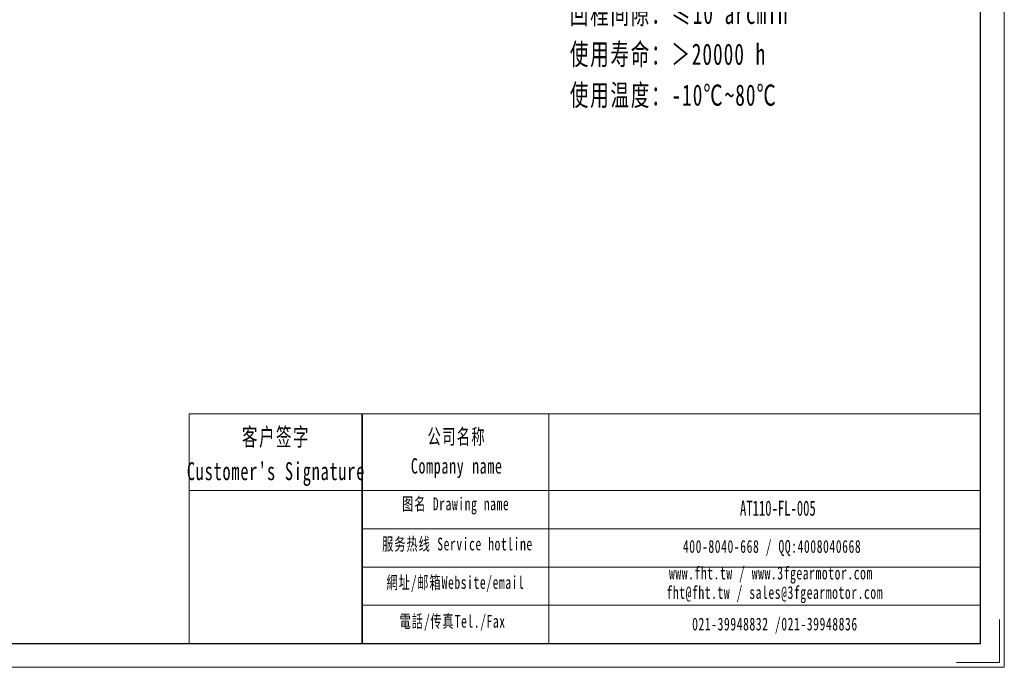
# Model space of a CAD drawing. Header units: millimetres. Extents: x 1110 to 2087, y -85 to 606.
# Tile 3 of 6: x 1608 to 2087, y -85 to 230. Entities that reach past the tile are written whole.
import ezdxf

# ---------------------------------------------------------------- set-up
doc = ezdxf.new("R2010")
doc.units = ezdxf.units.MM
doc.layers.get('0').update_dxf_attribs({"lineweight": 35})
for name, color, linetype, lineweight in [('7标注层', 4, 'Continuous', 18), ('SLD-0', 7, 'Continuous', 18), ('图框_外框线', 7, 'Continuous', 18), ('尺寸线层', 3, 'Continuous', 18)]:
    doc.layers.add(name, color=color, linetype=linetype, lineweight=lineweight)
doc.styles.add('标准', font='txt', dxfattribs={"width": 0.667})

msp = doc.modelspace()

# ---------------------------------------------------------------- linework, layer by layer
msp.add_line((1774.3471, 38.0294), (1774.3471, -73.6678))
at = {"layer": '7标注层', "color": 0}
msp.add_line((1690.089, 38.0294), (1690.089, -73.6487), dxfattribs=at)
at = {"layer": '图框_外框线'}
for p, q in [((1690.089, 38.0294), (1774.3471, 38.0294)), ((1774.3471, 38.0294), (1774.3471, -73.6487)), ((1774.3471, 38.0294), (2075.1726, 38.0294)), ((1865.1295, 38.0294), (1865.1295, -73.6487)), ((1690.089, 0.7624), (1774.3471, 0.7624)), ((1774.3471, 0.7624), (2075.1726, 0.7624)), ((1774.3471, -17.8712), (2075.1726, -17.8712)), ((1774.3471, -36.5047), (2075.1726, -36.5047)), ((1774.3471, -55.1382), (2075.1726, -55.1382))]:
    msp.add_line(p, q, dxfattribs=at)
at = {"layer": '图框_外框线', "color": 3}
msp.add_lwpolyline([(1109.6262, -85.2817), (2086.8057, -85.2817), (2086.8057, 605.7238), (1109.6262, 605.7238)], close=True, dxfattribs=at)
at = {"layer": '图框_外框线', "color": 3, "lineweight": 25}
msp.add_lwpolyline([(1167.7916, -73.6487), (2075.1726, -73.6487), (2075.1726, 594.0907), (1167.7916, 594.0907)], close=True, dxfattribs=at)
at = {"layer": '图框_外框线', "color": 3}
msp.add_lwpolyline([(2084.4791, -62.0156), (2084.4791, -82.9551), (2063.5395, -82.9551)], dxfattribs=at)

# ---------------------------------------------------------------- texts
at = {"layer": 'SLD-0', "color": 1, "attachment_point": 2, "line_spacing_factor": 1.15057, "style": '标准'}
for s, insert, char_height, width in [("\\T1.1;客户签字\\PCustomer's Signature", (1732.3633, 31.1349), 8.695648, 108.174753), ('\\T1.1;公司名称\\PCompany name', (1820.3141, 30.6733), 7.453412, 96.498416), ('\\T1.1;图名 Drawing name', (1819.8046, -2.6725), 6.211177, 79.43278), ('{\\fSimSun|b1|i0|c134|p49;\\H0.73946x;\\W0.91621x;AT110-FL-005}', (1976.5978, -4.1723), 10, 63.282401), ('\\T1.1;服务热线 Service hotline', (1820.6854, -22.2034), 6.211177, 88.495748), ('\\T1.1;400-8040-668 / QQ:4008040668', (1973.7932, -23.3902), 6.211177, 180.840956), ('\\T1.1;www.fht.tw / www.3fgearmotor.com ', (1973.2205, -36.3272), 6.211177, 181.044533), ('\\T1.1;網址/邮箱Website/email', (1819.7182, -40.9167), 6.211177, 92.115744), ('{\\T1.10000;fht@fht.tw / sales@3fgearmotor.com }', (1975.1135, -45.7852), 6.211177, 181.044533), ('\\T1.1;電話/传真Tel./Fax', (1818.3267, -59.7759), 6.211177, 93.223626), ('\\T1.1;021-39948832 /021-39948836 ', (1975.1784, -61.1339), 6.211177, 138.241196)]:
    msp.add_mtext(s, dxfattribs=dict(at, insert=insert, char_height=char_height, width=width))
at = {"layer": '尺寸线层', "insert": (1875.3607, 377.2125), "char_height": 7.2576, "width": 140.195535, "attachment_point": 1, "line_spacing_factor": 1.15057, "style": '标准'}
msp.add_mtext('\\T1.1;{\\H1.42857x;性能参数：\\P减速比：1:5\\P额定输出力矩：150 N.m\\P最大加速力矩：1.5倍额定扭矩\\P额定输入转速：3000 rpm\\P容许径向力：2700 N\\P容许轴向力：1350 N\\P回程间隙：≤10 arcmin\\P使用寿命：＞20000 h\\P使用温度：-10℃~80℃\\P}', dxfattribs=at)

doc.saveas('drawing.dxf')
